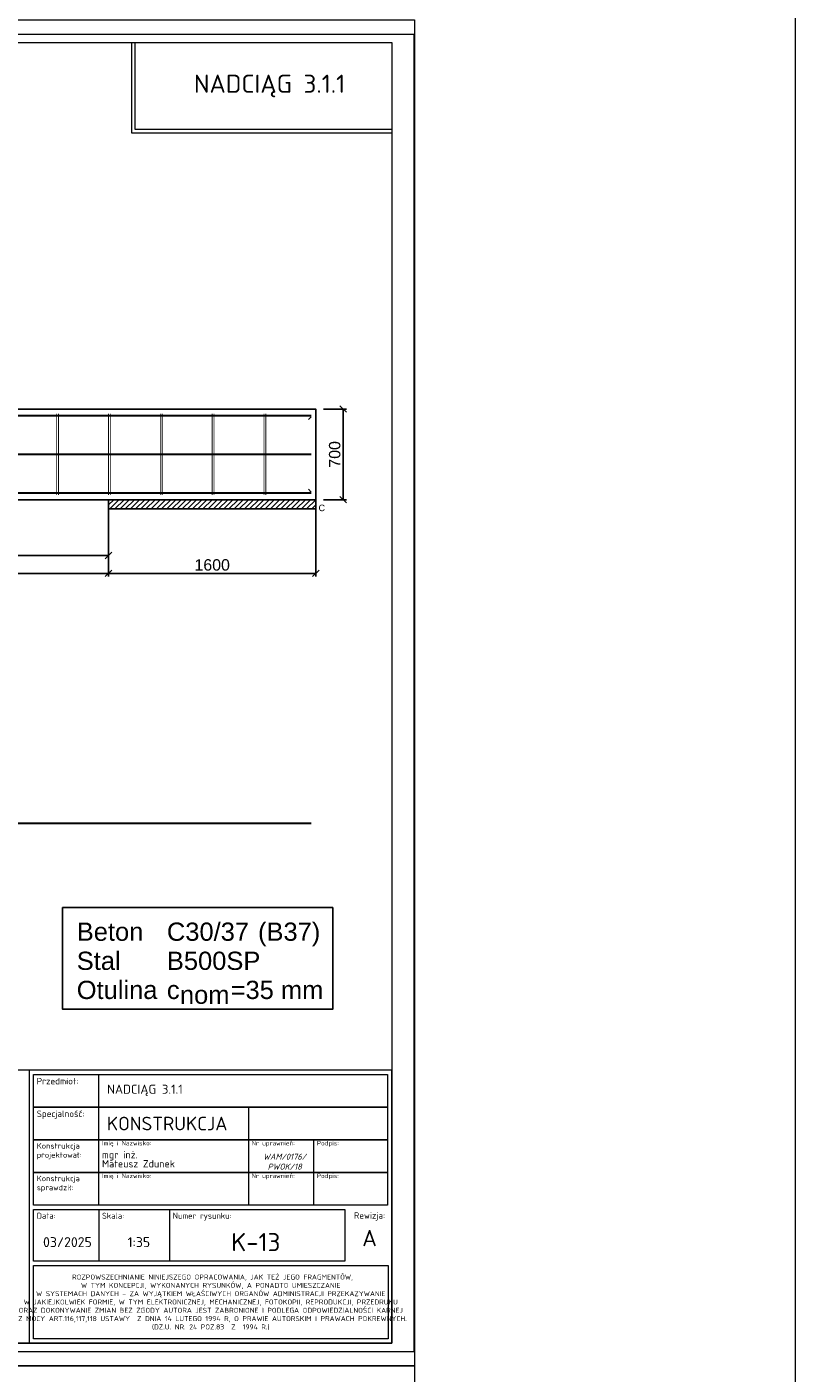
# Model space of a CAD drawing. Header units: millimetres. Extents: x -81893328 to 44149, y -26843406 to 95443303.
# Tile 9 of 100: x 38220 to 44149, y -25505 to -15110. Entities that reach past the tile are written whole.
import ezdxf
from ezdxf.enums import TextEntityAlignment as Align

# ---------------------------------------------------------------- set-up
doc = ezdxf.new("R2010")
doc.units = ezdxf.units.MM
doc.layers.add('aRMZ - tabelka i ramka', color=63, linetype='Continuous', lineweight=13)
doc.layers.add('aRMZ - wymiarowanie', color=4, linetype='Continuous', lineweight=13)
for name, color, linetype in [('SPECBUD_Cienkie', 9, 'Continuous'), ('SPECBUD_Grube', 7, 'Continuous'), ('SPECBUD_Opisy', 6, 'Continuous'), ('SPECBUD_Pręty zbrojeniowe', 1, 'Continuous'), ('SPECBUD_Wymiary', 3, 'Continuous'), ('SPECBUD_Wypełnienie', 253, 'Continuous')]:
    doc.layers.add(name, color=color, linetype=linetype)
doc.styles.add('1-100 RM', font='isocpeur.ttf', dxfattribs={"height": 20})
doc.styles.add('1-100 RM wymiar', font='isocpeur.ttf', dxfattribs={"height": 15})
doc.styles.add('SPECBUD_TXT', font='arial.ttf')
doc.styles.get("Standard").update_dxf_attribs({"font": 'arial.ttf'})
doc.dimstyles.new('SPECBUD_mm_20', dxfattribs={"dimscale": 20, "dimtxt": 2.5, "dimasz": 2.5, "dimexe": 1.25, "dimexo": 3, "dimgap": 1, "dimtad": 1, "dimdec": 0, "dimzin": 0, "dimtxsty": 'SPECBUD_TXT', "dimblk": 'OBLIQUE', "dimblk1": 'OBLIQUE', "dimblk2": 'OBLIQUE', "dimcen": 1, "dimclrt": 7, "dimadec": 0, "dimazin": 0, "dimtfac": 1, "dimtdec": 4, "dimtofl": 0, "dimtmove": 0, "dimatfit": 3, "dimfxl": 1, "dimtolj": 1, "dimtzin": 0, "dimarcsym": 0})

# ---------------------------------------------------------------- blocks, each defined once
blk = doc.blocks.new('_OBLIQUE')
at = {"color": 0, "lineweight": -2}
blk.add_line((-0.5, -0.5), (0.5, 0.5), dxfattribs=at)
blk = doc.blocks.new('*D1078')
at = {"layer": 'Defpoints', "color": 0, "ltscale": 100, "transparency": 16777216}
for p in [(32850, -18761), (38850, -18761), (38850, -19192)]:
    blk.add_point(p, dxfattribs=at)
at = {"layer": 'SPECBUD_Wymiary', "color": 0, "lineweight": -2, "ltscale": 100, "transparency": 16777216}
for p, q in [((32850, -18821), (32850, -19217)), ((38850, -18821), (38850, -19217)), ((32850, -19192), (38850, -19192))]:
    blk.add_line(p, q, dxfattribs=at)
at = {"layer": 'SPECBUD_Wymiary', "color": 0, "lineweight": -2, "ltscale": 100, "transparency": 16777216, "xscale": 50, "yscale": 50, "zscale": 50, "rotation": 180}
blk.add_blockref('_OBLIQUE', (32850, -19192), dxfattribs=at)
at = {"layer": 'SPECBUD_Wymiary', "color": 0, "lineweight": -2, "ltscale": 100, "transparency": 16777216, "xscale": 50, "yscale": 50, "zscale": 50}
blk.add_blockref('_OBLIQUE', (38850, -19192), dxfattribs=at)
at = {"layer": 'SPECBUD_Wymiary', "color": 7, "ltscale": 100, "transparency": 16777216, "insert": (35850, -19127), "char_height": 88, "attachment_point": 5, "style": 'SPECBUD_TXT'}
blk.add_mtext('\\A1;15 x 400 = 6000', dxfattribs=at)
blk = doc.blocks.new('*D1084')
at = {"layer": 'Defpoints', "color": 0, "ltscale": 100, "transparency": 16777216}
for p in [(38850, -18761), (40450, -18761), (40450, -19330)]:
    blk.add_point(p, dxfattribs=at)
at = {"layer": 'SPECBUD_Wymiary', "color": 0, "lineweight": -2, "ltscale": 100, "transparency": 16777216}
for p, q in [((38850, -18821), (38850, -19355)), ((40450, -18821), (40450, -19355)), ((38850, -19330), (40450, -19330))]:
    blk.add_line(p, q, dxfattribs=at)
at = {"layer": 'SPECBUD_Wymiary', "color": 0, "lineweight": -2, "ltscale": 100, "transparency": 16777216, "xscale": 50, "yscale": 50, "zscale": 50, "rotation": 180}
blk.add_blockref('_OBLIQUE', (38850, -19330), dxfattribs=at)
at = {"layer": 'SPECBUD_Wymiary', "color": 0, "lineweight": -2, "ltscale": 100, "transparency": 16777216, "xscale": 50, "yscale": 50, "zscale": 50}
blk.add_blockref('_OBLIQUE', (40450, -19330), dxfattribs=at)
at = {"layer": 'SPECBUD_Wymiary', "color": 7, "ltscale": 100, "transparency": 16777216, "insert": (39650, -19265), "char_height": 88, "attachment_point": 5, "style": 'SPECBUD_TXT'}
blk.add_mtext('\\A1;1600', dxfattribs=at)
blk = doc.blocks.new('*D1085')
at = {"layer": 'Defpoints', "color": 0, "ltscale": 100, "transparency": 16777216}
for p in [(40450, -18061), (40661, -18061), (40450, -18761)]:
    blk.add_point(p, dxfattribs=at)
at = {"layer": 'SPECBUD_Wymiary', "color": 0, "lineweight": -2, "ltscale": 100, "transparency": 16777216}
for p, q in [((40510, -18061), (40686, -18061)), ((40661, -18761), (40661, -18061)), ((40510, -18761), (40686, -18761))]:
    blk.add_line(p, q, dxfattribs=at)
at = {"layer": 'SPECBUD_Wymiary', "color": 0, "lineweight": -2, "ltscale": 100, "transparency": 16777216, "xscale": 50, "yscale": 50, "zscale": 50}
for p, rotation in [((40661, -18061), 90), ((40661, -18761), 270)]:
    blk.add_blockref('_OBLIQUE', p, dxfattribs=dict(at, rotation=rotation))
at = {"layer": 'SPECBUD_Wymiary', "color": 7, "ltscale": 100, "transparency": 16777216, "insert": (40596, -18411), "char_height": 88, "attachment_point": 5, "rotation": 90, "style": 'SPECBUD_TXT'}
blk.add_mtext('\\A1;700', dxfattribs=at)
blk = doc.blocks.new('*D1086')
at = {"layer": 'Defpoints', "color": 0, "ltscale": 100, "transparency": 16777216}
for p in [(32850, -18761), (38850, -18761), (38850, -19330)]:
    blk.add_point(p, dxfattribs=at)
at = {"layer": 'SPECBUD_Wymiary', "color": 0, "lineweight": -2, "ltscale": 100, "transparency": 16777216}
for p, q in [((32850, -18821), (32850, -19355)), ((38850, -18821), (38850, -19355)), ((32850, -19330), (38850, -19330))]:
    blk.add_line(p, q, dxfattribs=at)
at = {"layer": 'SPECBUD_Wymiary', "color": 0, "lineweight": -2, "ltscale": 100, "transparency": 16777216, "xscale": 50, "yscale": 50, "zscale": 50, "rotation": 180}
blk.add_blockref('_OBLIQUE', (32850, -19330), dxfattribs=at)
at = {"layer": 'SPECBUD_Wymiary', "color": 0, "lineweight": -2, "ltscale": 100, "transparency": 16777216, "xscale": 50, "yscale": 50, "zscale": 50}
blk.add_blockref('_OBLIQUE', (38850, -19330), dxfattribs=at)
at = {"layer": 'SPECBUD_Wymiary', "color": 7, "ltscale": 100, "transparency": 16777216, "insert": (35850, -19265), "char_height": 88, "attachment_point": 5, "style": 'SPECBUD_TXT'}
blk.add_mtext('\\A1;6000', dxfattribs=at)

msp = doc.modelspace()

# ---------------------------------------------------------------- hatches: boundary and pattern name
at = {"layer": 'SPECBUD_Wypełnienie', "ltscale": 100}
h = msp.add_hatch(dxfattribs=at)
h.set_pattern_fill('ANSI31', color=256, scale=20, style=0)
h.set_pattern_definition([(45, (29179.103, -17791.352), (20, -20), [])])
h.paths.add_polyline_path([(38849.6635, -18831.4424), (38849.6635, -18760.8924), (40449.6635, -18760.8924), (40449.6635, -18831.4424)])

# ---------------------------------------------------------------- linework, layer by layer
at = {"layer": 'aRMZ - tabelka i ramka', "linetype": 'Continuous', "ltscale": 0.4}
for p, q in [((38236.7575, -23166.7776), (38236.7575, -25275.1776)), ((38774.3575, -23452.3776), (38774.3575, -23200.3776)), ((38774.3575, -23704.3776), (38774.3575, -23452.3776)), ((39929.3575, -23452.3776), (39929.3575, -23704.3776)), ((38774.3575, -23956.3776), (38774.3575, -23704.3776)), ((39929.3575, -23704.3776), (39929.3575, -23956.3776)), ((40433.3575, -23704.3776), (40433.3575, -23956.3776)), ((38774.3575, -24208.3776), (38774.3575, -23956.3776)), ((39929.3575, -23956.3776), (39929.3575, -24208.3776)), ((40433.3575, -23956.3776), (40433.3575, -24208.3776)), ((38774.3575, -24241.9776), (38774.3575, -24640.9776)), ((39320.3575, -24241.9776), (39320.3575, -24640.9776))]:
    msp.add_line(p, q, dxfattribs=at)
at = {"layer": 'aRMZ - tabelka i ramka', "color": 7, "true_color": 0xffffff}
for points in [[(26511.7575, -15055.1776), (41211.7575, -15055.1776), (41211.7575, -25450.1776), (26511.7575, -25450.1776)], [(26818.027, -15165.07), (41207.2204, -15165.07), (41207.2204, -25340.2853), (26818.027, -25340.2853)], [(26511.7575, -25450.1776), (41211.7575, -25450.1776), (41211.7575, -35845.1776), (26511.7575, -35845.1776)]]:
    msp.add_lwpolyline(points, close=True, dxfattribs=at)
at = {"layer": 'aRMZ - tabelka i ramka'}
msp.add_lwpolyline([(28086.7575, -15230.1776), (41036.7575, -15230.1776), (41036.7575, -25275.1776), (28086.7575, -25275.1776)], close=True, dxfattribs=at)
for points in [[(41036.7575, -15930.1776), (39028.7276, -15930.1776), (39028.7276, -15230.1776)], [(41036.7575, -15902.1776), (39056.7276, -15902.1776), (39056.7276, -15230.1776)]]:
    msp.add_lwpolyline(points, dxfattribs=at)
at = {"layer": 'aRMZ - tabelka i ramka', "linetype": 'Continuous', "ltscale": 0.4}
for points in [[(41036.7575, -25275.1776), (41036.7575, -23166.7776), (35436.7575, -23166.7776), (35436.7575, -25275.1776)], [(38270.3575, -23200.3776), (41003.1575, -23200.3776), (41003.1575, -23452.3776), (38270.3575, -23452.3776)], [(38270.3575, -23452.3776), (41003.1575, -23452.3776), (41003.1575, -23704.3776), (38270.3575, -23704.3776)], [(38270.3575, -23704.3776), (41003.1575, -23704.3776), (41003.1575, -23956.3776), (38270.3575, -23956.3776)], [(38270.3575, -23956.3776), (41003.1575, -23956.3776), (41003.1575, -24208.3776), (38270.3575, -24208.3776)], [(38270.3575, -24241.9776), (40674.8575, -24241.9776), (40674.8575, -24640.9776), (38270.3575, -24640.9776)], [(38270.3575, -24674.5776), (41007.3575, -24674.5776), (41007.3575, -25241.5776), (38270.3575, -25241.5776)]]:
    msp.add_lwpolyline(points, close=True, dxfattribs=at)
at = {"layer": 'aRMZ - wymiarowanie', "color": 1, "ltscale": 2}
msp.add_lwpolyline([(19985.9645, 13281.4466), (44149.4888, 13281.4466), (44149.4888, -50421.9977), (19985.9645, -50421.9977)], close=True, dxfattribs=at)
at = {"layer": 'SPECBUD_Cienkie', "linetype": 'Continuous', "ltscale": 100}
for p, q in [((40414.6635, -18119.8924), (40393.4935, -18141.0624)), ((40414.6635, -18119.8924), (40393.4935, -18141.0624)), ((40414.6635, -18119.8924), (40393.4935, -18141.0624)), ((40414.6635, -18701.8924), (40393.4935, -18680.7224)), ((40414.6635, -18701.8924), (40393.4935, -18680.7224)), ((40414.6635, -18701.8924), (40393.4935, -18680.7224))]:
    msp.add_line(p, q, dxfattribs=at)
msp.add_lwpolyline([(38849.6635, -18831.4424), (38849.6635, -18760.8924), (40449.6635, -18760.8924), (40449.6635, -18831.4424)], dxfattribs=at)
at = {"layer": 'SPECBUD_Grube', "linetype": 'Continuous', "ltscale": 100}
msp.add_lwpolyline([(29249.6635, -18060.8924), (40449.6635, -18060.8924), (40449.6635, -18760.8924), (29249.6635, -18760.8924), (29249.6635, -18060.8924)], dxfattribs=at)
msp.add_lwpolyline([(38495.2362, -21910.0142), (40580.3962, -21910.0142), (40580.3962, -22696.0092), (38495.2362, -22696.0092)], close=True, dxfattribs=at)
at = {"layer": 'SPECBUD_Pręty zbrojeniowe', "linetype": 'Continuous', "ltscale": 100}
for points, const_width in [([(40414.6635, -18111.8924), (40414.6635, -18111.8924), (40414.6635, -18111.8924), (40414.6635, -18111.8924), (40414.6635, -18111.8924), (40414.6635, -18111.8924), (29284.6635, -18111.8924), (29284.6635, -18111.8924), (29284.6635, -18111.8924), (29284.6635, -18111.8924), (29284.6635, -18111.8924), (29284.6635, -18111.8924)], 16), ([(40414.6635, -18111.8924), (40414.6635, -18111.8924), (40414.6635, -18111.8924), (40414.6635, -18111.8924), (40414.6635, -18111.8924), (40414.6635, -18111.8924), (29284.6635, -18111.8924), (29284.6635, -18111.8924), (29284.6635, -18111.8924), (29284.6635, -18111.8924), (29284.6635, -18111.8924), (29284.6635, -18111.8924)], 16), ([(40414.6635, -18111.8924), (40414.6635, -18111.8924), (40414.6635, -18111.8924), (40414.6635, -18111.8924), (40414.6635, -18111.8924), (40414.6635, -18111.8924), (29284.6635, -18111.8924), (29284.6635, -18111.8924), (29284.6635, -18111.8924), (29284.6635, -18111.8924), (29284.6635, -18111.8924), (29284.6635, -18111.8924)], 16), ([(38449.6635, -18725.8924), (38449.6635, -18095.8924)], 6.6), ([(38463.7735, -18725.8924), (38463.7735, -18095.8924)], 6.6), ([(38849.6635, -18725.8924), (38849.6635, -18095.8924)], 6.6), ([(38863.7735, -18725.8924), (38863.7735, -18095.8924)], 6.6), ([(39249.6635, -18725.8924), (39249.6635, -18095.8924)], 6.6), ([(39263.7735, -18725.8924), (39263.7735, -18095.8924)], 6.6), ([(39649.6635, -18725.8924), (39649.6635, -18095.8924)], 6.6), ([(39663.7735, -18725.8924), (39663.7735, -18095.8924)], 6.6), ([(40049.6635, -18725.8924), (40049.6635, -18095.8924)], 6.6), ([(40063.7735, -18725.8924), (40063.7735, -18095.8924)], 6.6), ([(40414.6635, -18410.8924), (40414.6635, -18410.8924), (40414.6635, -18410.8924), (40414.6635, -18410.8924), (40414.6635, -18410.8924), (40414.6635, -18410.8924), (29284.6635, -18410.8924), (29284.6635, -18410.8924), (29284.6635, -18410.8924), (29284.6635, -18410.8924), (29284.6635, -18410.8924), (29284.6635, -18410.8924)], 16), ([(40414.6635, -18709.8924), (40414.6635, -18709.8924), (40414.6635, -18709.8924), (40414.6635, -18709.8924), (40414.6635, -18709.8924), (40414.6635, -18709.8924), (29284.6635, -18709.8924), (29284.6635, -18709.8924), (29284.6635, -18709.8924), (29284.6635, -18709.8924), (29284.6635, -18709.8924), (29284.6635, -18709.8924)], 16), ([(40414.6635, -18709.8924), (40414.6635, -18709.8924), (40414.6635, -18709.8924), (40414.6635, -18709.8924), (40414.6635, -18709.8924), (40414.6635, -18709.8924), (29284.6635, -18709.8924), (29284.6635, -18709.8924), (29284.6635, -18709.8924), (29284.6635, -18709.8924), (29284.6635, -18709.8924), (29284.6635, -18709.8924)], 16), ([(40414.6635, -18709.8924), (40414.6635, -18709.8924), (40414.6635, -18709.8924), (40414.6635, -18709.8924), (40414.6635, -18709.8924), (40414.6635, -18709.8924), (29284.6635, -18709.8924), (29284.6635, -18709.8924), (29284.6635, -18709.8924), (29284.6635, -18709.8924), (29284.6635, -18709.8924), (29284.6635, -18709.8924)], 16), ([(40414.6635, -21260.3179), (40414.6635, -21260.3179), (40414.6635, -21260.3179), (40414.6635, -21260.3179), (40414.6635, -21260.3179), (40414.6635, -21260.3179), (29284.6635, -21260.3179), (29284.6635, -21260.3179), (29284.6635, -21260.3179), (29284.6635, -21260.3179), (29284.6635, -21260.3179), (29284.6635, -21260.3179)], 16)]:
    msp.add_lwpolyline(points, dxfattribs=dict(at, const_width=const_width))
at = {"layer": 'SPECBUD_Wypełnienie', "color": 7, "linetype": 'Continuous', "ltscale": 100}
msp.add_lwpolyline([(38849.6635, -18831.4424), (38849.6635, -18760.8924), (40449.6635, -18760.8924), (40449.6635, -18831.4424)], close=True, dxfattribs=at)

# ---------------------------------------------------------------- texts
at = {"layer": 'aRMZ - tabelka i ramka', "insert": (40092.7276, -15566.1776), "char_height": 140, "attachment_point": 5}
msp.add_mtext_dynamic_manual_height_columns('{\\fISOCPEUR|b0|i0|c238|p34;NADCIĄG 3.1.1}', width=2885.38628, gutter_width=21.875, heights=[0], dxfattribs=at)
at = {"layer": 'aRMZ - tabelka i ramka', "linetype": 'Continuous', "ltscale": 0.4}
for s, width, gutter_width, heights, insert, char_height, attachment_point, style in [('Przedmiot:', 158.430566, 350, [0], (38295.5575, -23225.5776), 50.4, 1, '1-100 RM'), ('NADCIĄG 3.1.1', 2864.019062, 3.5, [0], (38839.1559, -23321.8105), 70, 4, '1-100 RM wymiar'), ('Specjalność:', 158.430566, 350, [0], (38295.5575, -23477.5776), 50.4, 1, '1-100 RM'), ('Konstrukcja projektował:', 158.430566, 350, [0], (38295.5575, -23729.5776), 42, 1, '1-100 RM'), ('Imię i Nazwisko:', 675.120061, 350, [0], (38799.5575, -23712.0776), 35, 1, '1-100 RM'), ('\\pxsm0.75,;mgr inż.\\PMateusz Zdunek', 1066.434483, 350, [0], (38799.5575, -23853.8276), 56, 4, '1-100 RM'), ('Nr uprawnień:', 455.519718, 350, [0], (39954.5575, -23712.0776), 35, 1, '1-100 RM'), ('Podpis:', 455.519718, 350, [0], (40458.5575, -23712.0776), 35, 1, '1-100 RM'), ('{\\fISOCPEUR|b0|i1|c238|p34;WAM/0176/\\PPWOK/18}', 519.873952, 350, [0], (40209.8299, -23872.3776), 46.2, 5, '1-100 RM'), ('Konstrukcja sprawdził:', 158.430566, 350, [0], (38295.5575, -23981.5776), 42, 1, '1-100 RM'), ('Imię i Nazwisko:', 693.743808, 350, [0], (38799.5575, -23964.0776), 35, 1, '1-100 RM'), ('Nr uprawnień:', 455.519718, 350, [0], (39954.5575, -23964.0776), 35, 1, '1-100 RM'), ('Podpis:', 455.519718, 350, [0], (40458.5575, -23964.0776), 35, 1, '1-100 RM'), ('Data:', 158.430566, 350, [0], (38295.5575, -24267.1776), 46.2, 1, '1-100 RM'), ('Skala:', 158.430566, 350, [0], (38799.5575, -24267.1776), 46.2, 1, '1-100 RM'), ('Numer rysunku:', 444.169389, 350, [0], (39345.5575, -24267.1776), 46.2, 1, '1-100 RM'), ('Rewizja:', 158.430566, 350, [0], (40864.5575, -24262.9776), 50.4, 2, '1-100 RM'), ('K-13', 427.008967, 350, [77], (39986.7049, -24493.9776), 140, 5, '1-100 RM'), ('A', 158.430566, 350, [0], (40864.5575, -24462.4776), 126, 5, '1-100 RM'), ('03/2025', 427.008967, 350, [77], (38532.6564, -24493.9776), 77, 5, '1-100 RM'), ('1:35', 427.008967, 350, [77], (39084.1319, -24493.9776), 77, 5, '1-100 RM')]:
    msp.add_mtext_dynamic_manual_height_columns(s, width=width, gutter_width=gutter_width, heights=heights, dxfattribs=dict(at, insert=insert, char_height=char_height, attachment_point=attachment_point, style=style))
at = {"layer": 'aRMZ - tabelka i ramka', "linetype": 'Continuous', "ltscale": 0.4, "style": '1-100 RM wymiar'}
for s, insert, char_height, width, attachment_point in [('KONSTRUKCJA', (38837.3575, -23578.3776), 105, 1091.999997, 4), (' ROZPOWSZECHNIANIE NINIEJSZEGO OPRACOWANIA, JAK TEŻ JEGO FRAGMENTÓW, \\PW TYM KONCEPCJI, WYKONANYCH RYSUNKÓW, A PONADTO UMIESZCZANIE \\PW SYSTEMACH DANYCH - ZA WYJĄTKIEM WŁAŚCIWYCH ORGANÓW ADMINISTRACJI PRZEKAZYWANIE W\\~JAKIEJKOLWIEK FORMIE, W TYM ELEKTRONICZNEJ, MECHANICZNEJ, FOTOKOPII, REPRODUKCJI, PRZEDRUKU ORAZ DOKONYWANIE ZMIAN BEZ ZGODY AUTORA JEST ZABRONIONE I PODLEGA ODPOWIEDZIALNOŚCI KARNEJ\\P Z MOCY ART.116,117,118 USTAWY  Z DNIA 14 LUTEGO 1994 R, O PRAWIE AUTORSKIM I PRAWACH POKREWNYCH. (DZ.U. NR. 24 POZ.83  Z  1994 R.)', (39638.8575, -24958.0776), 38.4999999, 2736.999993, 5)]:
    msp.add_mtext(s, dxfattribs=dict(at, insert=insert, char_height=char_height, width=width, attachment_point=attachment_point))
at = {"layer": 'SPECBUD_Opisy', "color": 7, "ltscale": 100, "style": 'SPECBUD_TXT'}
msp.add_text('C', height=50, dxfattribs=at).set_placement((40470.8335, -18799.4624), align=Align.TOP_LEFT)
for s, height, p in [('  Beton', 140.81375, (38495.2362, -22167.0717)), ('C30/37', 140.81375, (39300.3062, -22167.0717)), (' (B37)', 140.81375, (39948.9962, -22167.0717)), ('  Stal', 140.81375, (38495.2362, -22391.8067)), ('B500SP', 140.81375, (39300.3062, -22391.8067)), ('  Otulina ', 140.81375, (38495.2362, -22616.5417)), ('c', 140.8137, (39300.3062, -22616.5417)), ('nom', 140.81375, (39400.9137, -22653.9917)), ('=35 mm', 140.81375, (39792.2487, -22616.5417))]:
    msp.add_text(s, height=height, dxfattribs=at).set_placement(p)

# ---------------------------------------------------------------- dimensions: what is measured, and where the dimension line sits
at = {"layer": 'SPECBUD_Wymiary', "ltscale": 100}
dim = msp.add_linear_dim(base=(40661.3235, -18060.8924), p1=(40449.6635, -18760.8924), p2=(40449.6635, -18060.8924), angle=90, dimstyle='SPECBUD_mm_20', override={"dimtxt": 4.4, "dimsah": 1}, dxfattribs=at)
dim.commit()
dim.dimension.update_dxf_attribs({"geometry": '*D1085', "text_midpoint": (40596.3931, -18410.8924)})
dim = msp.add_linear_dim(base=(38849.6635, -19191.5767), p1=(32849.6635, -18760.8924), p2=(38849.6635, -18760.8924), text='15 x 400 = 6000', dimstyle='SPECBUD_mm_20', override={"dimtxt": 4.4, "dimsah": 1}, dxfattribs=at)
dim.commit()
dim.dimension.update_dxf_attribs({"geometry": '*D1078', "text_midpoint": (35849.6635, -19126.6462)})
for base, p1, p2, picture, middle in [((38849.6635, -19329.7484), (32849.6635, -18760.8924), (38849.6635, -18760.8924), '*D1086', (35849.6635, -19264.818)), ((40449.6635, -19329.7484), (38849.6635, -18760.8924), (40449.6635, -18760.8924), '*D1084', (39649.6635, -19264.818))]:
    dim = msp.add_linear_dim(base=base, p1=p1, p2=p2, dimstyle='SPECBUD_mm_20', override={"dimtxt": 4.4, "dimsah": 1}, dxfattribs=at)
    dim.commit()
    dim.dimension.update_dxf_attribs({"geometry": picture, "text_midpoint": middle})

doc.saveas('drawing.dxf')
